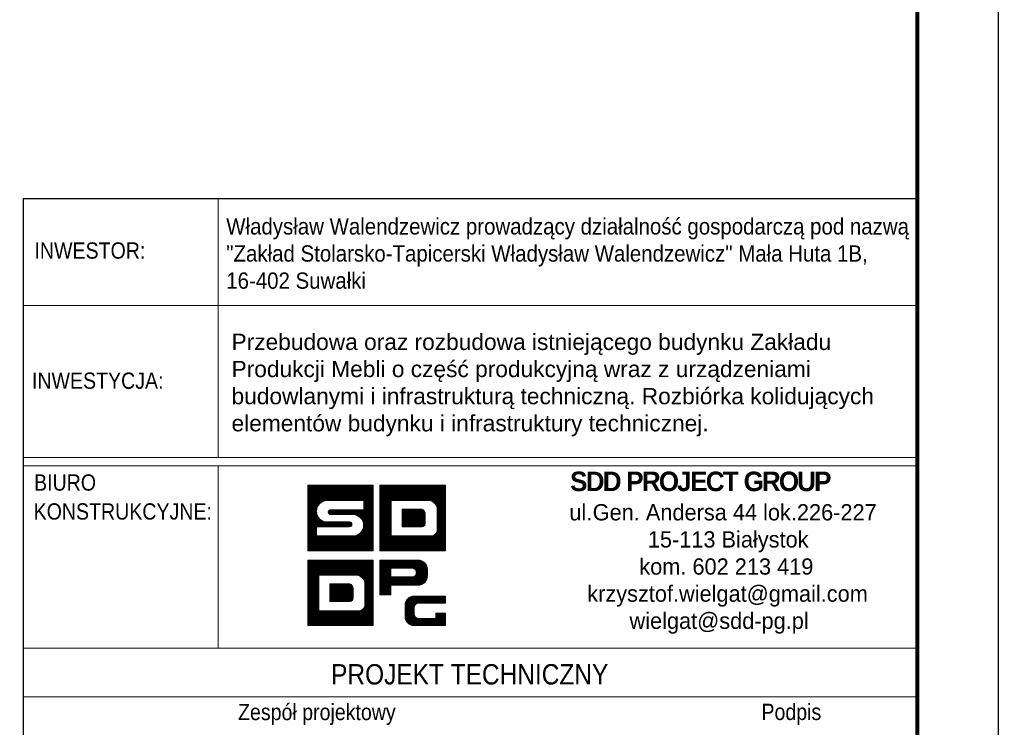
# Model space of a CAD drawing. Header units: millimetres. Extents: x 2297 to 3051, y 15557 to 16018.
# Tile 15 of 20: x 2929 to 3050, y 15630 to 15717. Entities that reach past the tile are written whole.
import ezdxf
from ezdxf.enums import TextEntityAlignment as Align

# ---------------------------------------------------------------- set-up
doc = ezdxf.new("R2010")
doc.units = ezdxf.units.MM
doc.header["$LTSCALE"] = 10
for name, color, linetype, lineweight in [('--- widok', 7, 'Continuous', 13), ('_RAMKA', 7, 'Continuous', 35), ('PS_DIM', 4, 'Continuous', 13)]:
    doc.layers.add(name, color=color, linetype=linetype, lineweight=lineweight)
doc.layers.add('_FORMATKA', color=8, linetype='Continuous', plot=False)
doc.layers.add('_tabelka', color=7, linetype='Continuous')
doc.styles.add('gil', font='txt', dxfattribs={"width": 0.9})

# ---------------------------------------------------------------- blocks, each defined once
blk = doc.blocks.new('tabela_rys')
at = {"layer": '_tabelka', "color": 251, "lineweight": 15}
for p, q in [((45.62, 123.55), (45.62, 91.73)), ((21.62, 110.45), (131.62, 110.45)), ((21.62, 91.73), (131.62, 91.73)), ((21.62, 91.73), (131.62, 91.73)), ((21.62, 91.73), (131.62, 91.73)), ((131.62, 90.73), (21.62, 90.73)), ((45.62, 68.32), (45.62, 90.73)), ((21.62, 68.32), (131.48, 68.32)), ((131.62, 62.32), (21.62, 62.32))]:
    blk.add_line(p, q, dxfattribs=at)
at = {"layer": '_tabelka', "color": 251, "lineweight": 30}
blk.add_lwpolyline([(131.62, 123.55), (21.62, 123.55), (21.62, 7.77), (131.62, 7.77)], close=True, dxfattribs=at)
at = {"layer": 'PS_DIM', "color": 12, "true_color": 0xc90603}
for p, q in [((56.62, 88.27), (56.68, 88.33)), ((56.62, 88.1), (56.84, 88.33)), ((56.62, 87.93), (57.01, 88.33)), ((56.62, 87.76), (57.18, 88.33)), ((56.62, 87.59), (57.35, 88.33)), ((56.62, 87.43), (57.52, 88.33)), ((56.62, 87.26), (57.69, 88.33)), ((56.62, 87.09), (57.86, 88.33)), ((56.62, 86.92), (58.02, 88.33)), ((56.62, 86.75), (58.19, 88.33)), ((56.62, 86.58), (58.36, 88.33)), ((56.62, 86.42), (58.53, 88.33)), ((56.62, 86.25), (58.7, 88.33)), ((56.62, 86.08), (58.87, 88.33)), ((56.62, 85.91), (59.03, 88.33)), ((56.62, 85.74), (59.2, 88.33)), ((56.62, 85.57), (59.37, 88.33)), ((56.62, 85.41), (59.54, 88.33)), ((56.62, 85.24), (59.71, 88.33)), ((56.62, 85.07), (59.88, 88.33)), ((56.62, 84.9), (60.04, 88.33)), ((56.62, 84.73), (60.21, 88.33)), ((56.62, 88.33), (64.68, 88.33)), ((56.62, 80.27), (56.62, 88.33)), ((58.28, 86.23), (60.38, 88.33)), ((58.6, 86.38), (60.55, 88.33)), ((58.82, 86.43), (60.72, 88.33)), ((59, 86.45), (60.89, 88.33)), ((59.17, 86.45), (61.05, 88.33)), ((59.34, 86.45), (61.22, 88.33)), ((59.51, 86.45), (61.39, 88.33)), ((59.68, 86.45), (61.56, 88.33)), ((59.85, 86.45), (61.73, 88.33)), ((60.01, 86.45), (61.9, 88.33)), ((60.18, 86.45), (62.06, 88.33)), ((60.35, 86.45), (62.23, 88.33)), ((60.52, 86.45), (62.4, 88.33)), ((60.69, 86.45), (62.57, 88.33)), ((60.86, 86.45), (62.74, 88.33)), ((61.02, 86.45), (62.91, 88.33)), ((61.19, 86.45), (63.07, 88.33)), ((61.36, 86.45), (63.24, 88.33)), ((61.53, 86.45), (63.41, 88.33)), ((61.7, 86.45), (63.58, 88.33)), ((61.87, 86.45), (63.75, 88.33)), ((62.04, 86.45), (63.92, 88.33)), ((62.2, 86.45), (64.09, 88.33)), ((62.37, 86.45), (64.25, 88.33)), ((62.54, 86.45), (64.42, 88.33)), ((62.71, 86.45), (64.59, 88.33)), ((62.88, 86.45), (64.68, 88.25)), ((63.05, 86.45), (64.68, 88.08)), ((63.21, 86.45), (64.68, 87.91)), ((63.38, 86.45), (64.68, 87.74)), ((63.51, 86.4), (64.68, 87.58)), ((63.51, 86.23), (64.68, 87.41)), ((63.51, 86.07), (64.68, 87.24)), ((64.68, 88.33), (64.68, 80.27)), ((65.5, 88.33), (73.56, 88.33)), ((65.5, 80.27), (65.5, 88.33)), ((65.5, 88.2), (65.63, 88.33)), ((65.5, 88.03), (65.8, 88.33)), ((65.5, 87.86), (65.97, 88.33)), ((65.5, 87.69), (66.14, 88.33)), ((65.5, 87.52), (66.3, 88.33)), ((65.5, 87.35), (66.47, 88.33)), ((65.5, 87.18), (66.64, 88.33)), ((65.5, 87.02), (66.81, 88.33)), ((65.5, 86.85), (66.98, 88.33)), ((65.5, 86.68), (67.15, 88.33)), ((65.5, 86.51), (67.31, 88.33)), ((65.5, 86.34), (67.48, 88.33)), ((65.5, 86.17), (67.65, 88.33)), ((65.5, 86.01), (67.82, 88.33)), ((65.5, 85.84), (67.99, 88.33)), ((65.5, 85.67), (68.16, 88.33)), ((65.5, 85.5), (68.32, 88.33)), ((65.5, 85.33), (68.49, 88.33)), ((65.5, 85.16), (68.66, 88.33)), ((66.95, 86.45), (68.83, 88.33)), ((67.12, 86.45), (69, 88.33)), ((67.28, 86.45), (69.17, 88.33)), ((67.45, 86.45), (69.33, 88.33)), ((67.62, 86.45), (69.5, 88.33)), ((67.79, 86.45), (69.67, 88.33)), ((67.96, 86.45), (69.84, 88.33)), ((68.13, 86.45), (70.01, 88.33)), ((68.29, 86.45), (70.18, 88.33)), ((68.46, 86.45), (70.34, 88.33)), ((68.63, 86.45), (70.51, 88.33)), ((68.8, 86.45), (70.68, 88.33)), ((68.97, 86.45), (70.85, 88.33)), ((69.14, 86.45), (71.02, 88.33)), ((69.31, 86.45), (71.19, 88.33)), ((69.47, 86.45), (71.35, 88.33)), ((69.64, 86.45), (71.52, 88.33)), ((69.81, 86.45), (71.69, 88.33)), ((69.98, 86.45), (71.86, 88.33)), ((70.15, 86.45), (72.03, 88.33)), ((70.32, 86.45), (72.2, 88.33)), ((70.48, 86.45), (72.37, 88.33)), ((70.65, 86.45), (72.53, 88.33)), ((70.82, 86.45), (72.7, 88.33)), ((70.99, 86.45), (72.87, 88.33)), ((71.16, 86.45), (73.04, 88.33)), ((71.33, 86.45), (73.21, 88.33)), ((71.49, 86.45), (73.38, 88.33)), ((71.66, 86.44), (73.54, 88.33)), ((71.79, 86.41), (73.56, 88.18)), ((71.91, 86.36), (73.56, 88.01)), ((72.02, 86.3), (73.56, 87.84)), ((72.12, 86.23), (73.56, 87.67)), ((72.21, 86.15), (73.56, 87.5)), ((72.29, 86.06), (73.56, 87.33)), ((73.56, 88.33), (73.56, 80.27)), ((63.51, 86.45), (59.01, 86.45)), ((62.84, 84.55), (64.68, 86.4)), ((62.94, 84.49), (64.68, 86.23)), ((63.04, 84.42), (64.68, 86.06)), ((63.51, 85.9), (64.68, 87.07)), ((63.51, 85.73), (64.68, 86.9)), ((63.51, 85.56), (64.68, 86.73)), ((63.51, 85.39), (64.68, 86.56)), ((63.51, 85.32), (63.51, 86.45)), ((65.5, 85), (66.88, 86.38)), ((65.5, 84.83), (66.88, 86.21)), ((65.5, 84.66), (66.88, 86.04)), ((66.88, 86.45), (66.88, 82.1)), ((71.64, 86.45), (66.88, 86.45)), ((66.88, 86.45), (66.88, 82.1)), ((68.1, 86.45), (66.88, 86.45)), ((71.64, 86.45), (68.43, 86.45)), ((72.36, 85.97), (73.56, 87.17)), ((72.43, 85.86), (73.56, 87)), ((72.48, 85.75), (73.56, 86.83)), ((72.52, 85.62), (73.56, 86.66)), ((72.54, 85.48), (73.56, 86.49)), ((72.55, 85.32), (73.56, 86.32)), ((72.55, 85.15), (73.56, 86.15)), ((56.62, 84.56), (57.91, 85.86)), ((56.62, 84.4), (57.76, 85.54)), ((56.62, 84.23), (57.71, 85.32)), ((56.62, 84.06), (57.69, 85.14)), ((56.62, 83.89), (57.7, 84.98)), ((56.62, 83.72), (57.73, 84.83)), ((59.14, 85.07), (59.39, 85.32)), ((59.16, 84.92), (59.56, 85.32)), ((59.22, 84.81), (59.73, 85.32)), ((59.32, 84.74), (59.9, 85.32)), ((59.44, 85.32), (63.51, 85.32)), ((59.47, 84.72), (60.07, 85.32)), ((59.64, 84.72), (60.24, 85.32)), ((59.81, 84.72), (60.41, 85.32)), ((59.97, 84.72), (60.57, 85.32)), ((60.14, 84.72), (60.74, 85.32)), ((60.31, 84.72), (60.91, 85.32)), ((60.48, 84.72), (61.08, 85.32)), ((60.65, 84.72), (61.25, 85.32)), ((60.82, 84.72), (61.42, 85.32)), ((60.98, 84.72), (61.58, 85.32)), ((61.15, 84.72), (61.75, 85.32)), ((61.32, 84.72), (61.92, 85.32)), ((61.49, 84.72), (62.09, 85.32)), ((61.66, 84.72), (62.26, 85.32)), ((61.83, 84.72), (62.43, 85.32)), ((61.99, 84.72), (62.59, 85.32)), ((62.16, 84.72), (62.76, 85.32)), ((62.32, 84.71), (62.93, 85.32)), ((62.47, 84.69), (63.1, 85.32)), ((62.6, 84.66), (63.27, 85.32)), ((62.72, 84.61), (63.44, 85.32)), ((63.12, 84.34), (64.68, 85.89)), ((63.2, 84.25), (64.68, 85.72)), ((63.28, 84.15), (64.68, 85.55)), ((63.34, 84.05), (64.68, 85.39)), ((63.4, 83.93), (64.68, 85.22)), ((63.44, 83.81), (64.68, 85.05)), ((63.48, 83.68), (64.68, 84.88)), ((65.5, 84.49), (66.88, 85.87)), ((65.5, 84.32), (66.88, 85.71)), ((65.5, 84.15), (66.88, 85.54)), ((65.5, 83.99), (66.88, 85.37)), ((65.5, 83.82), (66.88, 85.2)), ((65.5, 83.65), (66.88, 85.03)), ((65.5, 83.48), (66.88, 84.86)), ((68.24, 85.39), (68.24, 83.22)), ((70.68, 85.39), (68.24, 85.39)), ((68.24, 85.39), (68.24, 83.22)), ((70.68, 85.39), (68.24, 85.39)), ((68.24, 85.38), (68.25, 85.39)), ((68.24, 85.22), (68.42, 85.39)), ((68.24, 85.05), (68.59, 85.39)), ((68.24, 84.88), (68.76, 85.39)), ((68.24, 84.71), (68.93, 85.39)), ((68.24, 84.54), (69.09, 85.39)), ((68.24, 84.37), (69.26, 85.39)), ((68.24, 84.21), (69.43, 85.39)), ((68.24, 84.04), (69.6, 85.39)), ((68.24, 83.87), (69.77, 85.39)), ((68.24, 83.7), (69.94, 85.39)), ((68.24, 83.53), (70.1, 85.39)), ((68.24, 83.36), (70.27, 85.39)), ((68.27, 83.22), (70.44, 85.39)), ((68.43, 83.22), (70.61, 85.39)), ((68.6, 83.22), (70.75, 85.36)), ((68.77, 83.22), (70.85, 85.3)), ((68.94, 83.22), (70.94, 85.22)), ((69.11, 83.22), (71.01, 85.12)), ((69.28, 83.22), (71.06, 85)), ((69.44, 83.22), (71.08, 84.85)), ((71.08, 83.62), (71.08, 84.83)), ((71.08, 83.62), (71.08, 84.83)), ((72.55, 84.98), (73.56, 85.99)), ((72.55, 84.81), (73.56, 85.82)), ((72.55, 84.64), (73.56, 85.65)), ((72.55, 84.47), (73.56, 85.48)), ((72.55, 82.89), (72.55, 85.32)), ((72.55, 82.89), (72.55, 85.32)), ((72.55, 84.3), (73.56, 85.31)), ((72.55, 84.14), (73.56, 85.14)), ((72.55, 83.97), (73.56, 84.98)), ((72.55, 83.8), (73.56, 84.81)), ((56.62, 83.55), (57.77, 84.7)), ((56.62, 83.39), (57.81, 84.58)), ((56.62, 83.22), (57.87, 84.47)), ((56.62, 83.05), (57.94, 84.37)), ((56.62, 82.88), (58.01, 84.28)), ((56.62, 82.71), (58.09, 84.19)), ((56.62, 82.54), (58.18, 84.11)), ((56.62, 82.38), (58.28, 84.04)), ((56.62, 82.21), (58.39, 83.98)), ((57.8, 83.22), (58.5, 83.92)), ((57.97, 83.22), (58.62, 83.88)), ((58.14, 83.22), (58.76, 83.84)), ((58.31, 83.22), (58.91, 83.82)), ((58.47, 83.22), (59.07, 83.82)), ((58.64, 83.22), (59.24, 83.82)), ((58.81, 83.22), (59.41, 83.82)), ((58.98, 83.22), (59.58, 83.82)), ((59.01, 83.82), (61.76, 83.82)), ((59.15, 83.22), (59.75, 83.82)), ((59.32, 83.22), (59.92, 83.82)), ((62.19, 84.72), (59.44, 84.72)), ((59.48, 83.22), (60.08, 83.82)), ((59.65, 83.22), (60.25, 83.82)), ((59.82, 83.22), (60.42, 83.82)), ((59.99, 83.22), (60.59, 83.82)), ((60.16, 83.22), (60.76, 83.82)), ((60.33, 83.22), (60.93, 83.82)), ((60.49, 83.22), (61.09, 83.82)), ((60.66, 83.22), (61.26, 83.82)), ((60.83, 83.22), (61.43, 83.82)), ((61, 83.22), (61.6, 83.82)), ((61.07, 80.27), (64.68, 83.87)), ((61.17, 83.22), (61.77, 83.82)), ((61.24, 80.27), (64.68, 83.7)), ((61.34, 83.22), (61.9, 83.79)), ((61.5, 83.22), (61.99, 83.71)), ((61.67, 83.22), (62.05, 83.6)), ((63.15, 82.51), (64.68, 84.04)), ((63.42, 82.95), (64.68, 84.21)), ((63.49, 83.18), (64.68, 84.38)), ((63.5, 83.53), (64.68, 84.71)), ((63.51, 83.37), (64.68, 84.54)), ((65.5, 83.31), (66.88, 84.7)), ((65.5, 83.14), (66.88, 84.53)), ((65.5, 82.98), (66.88, 84.36)), ((65.5, 82.81), (66.88, 84.19)), ((65.5, 82.64), (66.88, 84.02)), ((65.5, 82.47), (66.88, 83.85)), ((65.5, 82.3), (66.88, 83.69)), ((69.61, 83.22), (71.08, 84.68)), ((69.78, 83.22), (71.08, 84.52)), ((69.95, 83.22), (71.08, 84.35)), ((70.12, 83.22), (71.08, 84.18)), ((70.29, 83.22), (71.08, 84.01)), ((70.45, 83.22), (71.08, 83.84)), ((70.62, 83.22), (71.08, 83.67)), ((72.47, 82.54), (73.56, 83.63)), ((72.54, 82.78), (73.56, 83.8)), ((72.55, 83.63), (73.56, 84.64)), ((72.55, 83.46), (73.56, 84.47)), ((72.55, 83.29), (73.56, 84.3)), ((72.55, 83.13), (73.56, 84.13)), ((72.55, 82.96), (73.56, 83.97)), ((56.62, 82.04), (57.69, 83.12)), ((56.62, 81.87), (57.69, 82.95)), ((56.62, 81.7), (57.69, 82.78)), ((56.62, 81.53), (57.69, 82.61)), ((56.62, 81.36), (57.69, 82.44)), ((61.76, 83.22), (57.69, 83.22)), ((57.69, 83.22), (57.69, 82.1)), ((60.91, 80.27), (63.09, 82.45)), ((61.41, 80.27), (64.68, 83.53)), ((61.58, 80.27), (64.68, 83.37)), ((61.75, 80.27), (64.68, 83.2)), ((61.86, 83.24), (62.05, 83.43)), ((61.92, 80.27), (64.68, 83.03)), ((62.08, 80.27), (64.68, 82.86)), ((62.25, 80.27), (64.68, 82.69)), ((62.42, 80.27), (64.68, 82.52)), ((65.5, 82.13), (66.88, 83.52)), ((65.5, 81.96), (66.88, 83.35)), ((65.5, 81.8), (66.88, 83.18)), ((65.5, 81.63), (66.88, 83.01)), ((65.5, 81.46), (66.88, 82.84)), ((65.5, 81.29), (66.88, 82.68)), ((65.5, 81.12), (66.88, 82.51)), ((68.24, 83.22), (70.68, 83.22)), ((68.24, 83.22), (70.68, 83.22)), ((70.36, 80.27), (73.56, 83.46)), ((70.53, 80.27), (73.56, 83.29)), ((70.7, 80.27), (73.56, 83.12)), ((70.81, 83.24), (71.06, 83.48)), ((70.87, 80.27), (73.56, 82.96)), ((71.04, 80.27), (73.56, 82.79)), ((71.21, 80.27), (73.56, 82.62)), ((71.37, 80.27), (73.56, 82.45)), ((56.62, 81.2), (57.69, 82.27)), ((56.62, 81.03), (57.69, 82.1)), ((56.62, 80.86), (57.85, 82.1)), ((56.62, 80.69), (58.02, 82.1)), ((56.62, 80.52), (58.19, 82.1)), ((56.62, 80.35), (58.36, 82.1)), ((56.7, 80.27), (58.53, 82.1)), ((56.86, 80.27), (58.7, 82.1)), ((57.03, 80.27), (58.86, 82.1)), ((57.2, 80.27), (59.03, 82.1)), ((57.37, 80.27), (59.2, 82.1)), ((57.54, 80.27), (59.37, 82.1)), ((57.69, 82.1), (62.19, 82.1)), ((57.71, 80.27), (59.54, 82.1)), ((57.87, 80.27), (59.71, 82.1)), ((58.04, 80.27), (59.87, 82.1)), ((58.21, 80.27), (60.04, 82.1)), ((58.38, 80.27), (60.21, 82.1)), ((58.55, 80.27), (60.38, 82.1)), ((58.72, 80.27), (60.55, 82.1)), ((58.89, 80.27), (60.72, 82.1)), ((59.05, 80.27), (60.88, 82.1)), ((59.22, 80.27), (61.05, 82.1)), ((59.39, 80.27), (61.22, 82.1)), ((59.56, 80.27), (61.39, 82.1)), ((59.73, 80.27), (61.56, 82.1)), ((59.9, 80.27), (61.73, 82.1)), ((60.06, 80.27), (61.89, 82.1)), ((60.23, 80.27), (62.06, 82.1)), ((60.4, 80.27), (62.23, 82.1)), ((60.57, 80.27), (62.42, 82.12)), ((60.74, 80.27), (62.65, 82.18)), ((62.59, 80.27), (64.68, 82.36)), ((62.76, 80.27), (64.68, 82.19)), ((62.93, 80.27), (64.68, 82.02)), ((63.09, 80.27), (64.68, 81.85)), ((63.26, 80.27), (64.68, 81.68)), ((63.43, 80.27), (64.68, 81.51)), ((63.6, 80.27), (64.68, 81.35)), ((63.77, 80.27), (64.68, 81.18)), ((65.5, 80.95), (66.88, 82.34)), ((65.5, 80.79), (66.88, 82.17)), ((65.5, 80.62), (66.98, 82.1)), ((65.5, 80.45), (67.14, 82.1)), ((65.5, 80.28), (67.31, 82.1)), ((65.65, 80.27), (67.48, 82.1)), ((65.82, 80.27), (67.65, 82.1)), ((65.99, 80.27), (67.82, 82.1)), ((66.15, 80.27), (67.99, 82.1)), ((66.32, 80.27), (68.15, 82.1)), ((66.49, 80.27), (68.32, 82.1)), ((66.66, 80.27), (68.49, 82.1)), ((66.83, 80.27), (68.66, 82.1)), ((66.88, 82.1), (71.64, 82.1)), ((66.88, 82.1), (71.64, 82.1)), ((67, 80.27), (68.83, 82.1)), ((67.17, 80.27), (69, 82.1)), ((67.33, 80.27), (69.16, 82.1)), ((67.5, 80.27), (69.33, 82.1)), ((67.67, 80.27), (69.5, 82.1)), ((67.84, 80.27), (69.67, 82.1)), ((68.01, 80.27), (69.84, 82.1)), ((68.18, 80.27), (70.01, 82.1)), ((68.34, 80.27), (70.17, 82.1)), ((68.51, 80.27), (70.34, 82.1)), ((68.68, 80.27), (70.51, 82.1)), ((68.85, 80.27), (70.68, 82.1)), ((69.02, 80.27), (70.85, 82.1)), ((69.19, 80.27), (71.02, 82.1)), ((69.35, 80.27), (71.19, 82.1)), ((69.52, 80.27), (71.35, 82.1)), ((69.69, 80.27), (71.52, 82.1)), ((69.86, 80.27), (71.69, 82.09)), ((70.03, 80.27), (71.86, 82.1)), ((70.2, 80.27), (72.11, 82.17)), ((71.54, 80.27), (73.56, 82.28)), ((71.71, 80.27), (73.56, 82.11)), ((71.88, 80.27), (73.56, 81.95)), ((72.05, 80.27), (73.56, 81.78)), ((72.22, 80.27), (73.56, 81.61)), ((72.38, 80.27), (73.56, 81.44)), ((72.55, 80.27), (73.56, 81.27)), ((64.68, 80.27), (56.62, 80.27)), ((63.94, 80.27), (64.68, 81.01)), ((64.1, 80.27), (64.68, 80.84)), ((64.27, 80.27), (64.68, 80.67)), ((64.44, 80.27), (64.68, 80.5)), ((64.61, 80.27), (64.68, 80.33)), ((73.56, 80.27), (65.5, 80.27)), ((72.72, 80.27), (73.56, 81.1)), ((72.89, 80.27), (73.56, 80.93)), ((73.06, 80.27), (73.56, 80.77)), ((73.23, 80.27), (73.56, 80.6)), ((73.4, 80.27), (73.56, 80.43)), ((56.62, 79.14), (64.68, 79.14)), ((56.62, 71.08), (56.62, 79.14)), ((56.62, 79.14), (64.68, 79.14)), ((56.62, 71.08), (56.62, 79.14)), ((56.62, 79.01), (56.75, 79.14)), ((56.62, 78.84), (56.92, 79.14)), ((56.62, 78.67), (57.09, 79.14)), ((56.62, 78.5), (57.25, 79.14)), ((56.62, 78.33), (57.42, 79.14)), ((56.62, 78.17), (57.59, 79.14)), ((56.62, 78), (57.76, 79.14)), ((56.62, 77.83), (57.93, 79.14)), ((56.62, 77.66), (58.1, 79.14)), ((56.62, 77.49), (58.27, 79.14)), ((56.62, 77.32), (58.43, 79.14)), ((56.62, 77.16), (58.6, 79.14)), ((56.62, 76.99), (58.77, 79.14)), ((56.62, 76.82), (58.94, 79.14)), ((56.62, 76.65), (59.11, 79.14)), ((56.62, 76.48), (59.28, 79.14)), ((56.62, 76.31), (59.44, 79.14)), ((56.62, 76.15), (59.61, 79.14)), ((56.62, 75.98), (59.78, 79.14)), ((58.07, 77.26), (59.95, 79.14)), ((58.24, 77.26), (60.12, 79.14)), ((58.4, 77.26), (60.29, 79.14)), ((58.57, 77.26), (60.45, 79.14)), ((58.74, 77.26), (60.62, 79.14)), ((58.91, 77.26), (60.79, 79.14)), ((59.08, 77.26), (60.96, 79.14)), ((59.25, 77.26), (61.13, 79.14)), ((59.41, 77.26), (61.3, 79.14)), ((59.58, 77.26), (61.46, 79.14)), ((59.75, 77.26), (61.63, 79.14)), ((59.92, 77.26), (61.8, 79.14)), ((60.09, 77.26), (61.97, 79.14)), ((60.26, 77.26), (62.14, 79.14)), ((60.42, 77.26), (62.31, 79.14)), ((60.59, 77.26), (62.47, 79.14)), ((60.76, 77.26), (62.64, 79.14)), ((60.93, 77.26), (62.81, 79.14)), ((61.1, 77.26), (62.98, 79.14)), ((61.27, 77.26), (63.15, 79.14)), ((61.44, 77.26), (63.32, 79.14)), ((61.6, 77.26), (63.48, 79.14)), ((61.77, 77.26), (63.65, 79.14)), ((61.94, 77.26), (63.82, 79.14)), ((62.11, 77.26), (63.99, 79.14)), ((62.28, 77.26), (64.16, 79.14)), ((62.45, 77.26), (64.33, 79.14)), ((62.61, 77.26), (64.5, 79.14)), ((62.78, 77.26), (64.66, 79.14)), ((62.91, 77.22), (64.68, 78.99)), ((63.03, 77.17), (64.68, 78.82)), ((64.68, 79.14), (64.68, 71.08)), ((64.68, 79.14), (64.68, 71.08)), ((63.14, 77.11), (64.68, 78.65)), ((63.24, 77.04), (64.68, 78.48)), ((63.33, 76.96), (64.68, 78.31)), ((63.41, 76.88), (64.68, 78.15)), ((63.48, 76.78), (64.68, 77.98)), ((63.55, 76.67), (64.68, 77.81)), ((63.6, 76.56), (64.68, 77.64)), ((56.62, 75.81), (58, 77.19)), ((56.62, 75.64), (58, 77.02)), ((56.62, 75.47), (58, 76.86)), ((56.62, 75.3), (58, 76.69)), ((56.62, 75.13), (58, 76.52)), ((56.62, 74.97), (58, 76.35)), ((58, 77.26), (58, 72.91)), ((62.76, 77.26), (58, 77.26)), ((58, 77.26), (58, 72.91)), ((62.76, 77.26), (58, 77.26)), ((58, 77.26), (58, 72.91)), ((62.76, 77.26), (58, 77.26)), ((63.64, 76.43), (64.68, 77.47)), ((63.66, 76.29), (64.68, 77.3)), ((63.67, 76.13), (64.68, 77.14)), ((63.67, 75.96), (64.68, 76.97)), ((63.67, 75.79), (64.68, 76.8)), ((63.67, 75.62), (64.68, 76.63)), ((63.67, 75.45), (64.68, 76.46)), ((56.62, 74.8), (58, 76.18)), ((56.62, 74.63), (58, 76.01)), ((56.62, 74.46), (58, 75.85)), ((56.62, 74.29), (58, 75.68)), ((56.62, 74.12), (58, 75.51)), ((56.62, 73.96), (58, 75.34)), ((56.62, 73.79), (58, 75.17)), ((59.36, 76.21), (59.36, 74.03)), ((61.8, 76.21), (59.36, 76.21)), ((59.36, 76.2), (59.37, 76.21)), ((59.36, 76.03), (59.54, 76.21)), ((59.36, 75.86), (59.71, 76.21)), ((59.36, 75.69), (59.88, 76.21)), ((59.36, 75.52), (60.05, 76.21)), ((59.36, 75.36), (60.21, 76.21)), ((59.36, 75.19), (60.38, 76.21)), ((59.36, 75.02), (60.55, 76.21)), ((59.36, 74.85), (60.72, 76.21)), ((59.36, 74.68), (60.89, 76.21)), ((59.36, 74.51), (61.06, 76.21)), ((59.36, 74.35), (61.22, 76.21)), ((59.36, 74.18), (61.39, 76.21)), ((59.36, 76.21), (59.36, 74.03)), ((61.8, 76.21), (59.36, 76.21)), ((59.36, 76.21), (59.36, 74.03)), ((61.8, 76.21), (59.36, 76.21)), ((59.39, 74.03), (61.56, 76.21)), ((59.55, 74.03), (61.73, 76.21)), ((59.72, 74.03), (61.87, 76.18)), ((59.89, 74.03), (61.97, 76.11)), ((60.06, 74.03), (62.06, 76.03)), ((60.23, 74.03), (62.13, 75.93)), ((60.4, 74.03), (62.18, 75.81)), ((60.56, 74.03), (62.2, 75.66)), ((60.73, 74.03), (62.2, 75.5)), ((60.9, 74.03), (62.2, 75.33)), ((61.07, 74.03), (62.2, 75.16)), ((62.2, 74.43), (62.2, 75.64)), ((62.2, 74.43), (62.2, 75.64)), ((62.2, 74.43), (62.2, 75.64)), ((63.67, 75.29), (64.68, 76.29)), ((63.67, 73.7), (63.67, 76.13)), ((63.67, 73.7), (63.67, 76.13)), ((63.67, 73.7), (63.67, 76.13)), ((63.67, 75.12), (64.68, 76.13)), ((63.67, 74.95), (64.68, 75.96)), ((63.67, 74.78), (64.68, 75.79)), ((63.67, 74.61), (64.68, 75.62)), ((63.67, 74.44), (64.68, 75.45)), ((63.67, 74.28), (64.68, 75.28)), ((63.67, 74.11), (64.68, 75.12)), ((56.62, 73.62), (58, 75)), ((56.62, 73.45), (58, 74.84)), ((56.62, 73.28), (58, 74.67)), ((56.62, 73.11), (58, 74.5)), ((56.62, 72.95), (58, 74.33)), ((56.62, 72.78), (58, 74.16)), ((56.62, 72.61), (58, 73.99)), ((59.36, 74.03), (61.8, 74.03)), ((59.36, 74.03), (61.8, 74.03)), ((59.36, 74.03), (61.8, 74.03)), ((61.24, 74.03), (62.2, 74.99)), ((61.41, 74.03), (62.2, 74.82)), ((61.48, 71.08), (64.68, 74.27)), ((61.57, 74.03), (62.2, 74.65)), ((61.65, 71.08), (64.68, 74.1)), ((61.74, 74.03), (62.2, 74.49)), ((61.82, 71.08), (64.68, 73.94)), ((61.93, 74.05), (62.18, 74.29)), ((63.59, 73.35), (64.68, 74.44)), ((63.66, 73.59), (64.68, 74.61)), ((63.67, 73.94), (64.68, 74.95)), ((63.67, 73.77), (64.68, 74.78)), ((56.62, 72.44), (58, 73.82)), ((56.62, 72.27), (58, 73.66)), ((56.62, 72.1), (58, 73.49)), ((56.62, 71.94), (58, 73.32)), ((56.62, 71.77), (58, 73.15)), ((56.62, 71.6), (58, 72.98)), ((56.62, 71.43), (58.1, 72.91)), ((56.62, 71.26), (58.26, 72.91)), ((56.62, 71.09), (58.43, 72.91)), ((56.77, 71.08), (58.6, 72.91)), ((56.94, 71.08), (58.77, 72.91)), ((57.11, 71.08), (58.94, 72.91)), ((57.27, 71.08), (59.11, 72.91)), ((57.44, 71.08), (59.27, 72.91)), ((57.61, 71.08), (59.44, 72.91)), ((57.78, 71.08), (59.61, 72.91)), ((57.95, 71.08), (59.78, 72.91)), ((58, 72.91), (62.76, 72.91)), ((58, 72.91), (62.76, 72.91)), ((58, 72.91), (62.76, 72.91)), ((58.12, 71.08), (59.95, 72.91)), ((58.28, 71.08), (60.12, 72.91)), ((58.45, 71.08), (60.28, 72.91)), ((58.62, 71.08), (60.45, 72.91)), ((58.79, 71.08), (60.62, 72.91)), ((58.96, 71.08), (60.79, 72.91)), ((59.13, 71.08), (60.96, 72.91)), ((59.3, 71.08), (61.13, 72.91)), ((59.46, 71.08), (61.29, 72.91)), ((59.63, 71.08), (61.46, 72.91)), ((59.8, 71.08), (61.63, 72.91)), ((59.97, 71.08), (61.8, 72.91)), ((60.14, 71.08), (61.97, 72.91)), ((60.31, 71.08), (62.14, 72.91)), ((60.47, 71.08), (62.3, 72.91)), ((60.64, 71.08), (62.47, 72.91)), ((60.81, 71.08), (62.64, 72.91)), ((60.98, 71.08), (62.81, 72.9)), ((61.15, 71.08), (62.98, 72.91)), ((61.32, 71.08), (63.22, 72.99)), ((61.99, 71.08), (64.68, 73.77)), ((62.16, 71.08), (64.68, 73.6)), ((62.33, 71.08), (64.68, 73.43)), ((62.49, 71.08), (64.68, 73.26)), ((62.66, 71.08), (64.68, 73.09)), ((62.83, 71.08), (64.68, 72.93)), ((63, 71.08), (64.68, 72.76)), ((63.17, 71.08), (64.68, 72.59)), ((63.34, 71.08), (64.68, 72.42)), ((63.5, 71.08), (64.68, 72.25)), ((63.67, 71.08), (64.68, 72.08)), ((63.84, 71.08), (64.68, 71.92)), ((64.01, 71.08), (64.68, 71.75)), ((64.18, 71.08), (64.68, 71.58)), ((64.68, 71.08), (56.62, 71.08)), ((64.68, 71.08), (56.62, 71.08)), ((64.35, 71.08), (64.68, 71.41)), ((64.51, 71.08), (64.68, 71.24))]:
    blk.add_line(p, q, dxfattribs=at)
at = {"layer": 'PS_DIM', "color": 18, "true_color": 0x000000}
for p, q in [((65.5, 79.11), (65.53, 79.14)), ((65.5, 78.95), (65.69, 79.14)), ((65.5, 78.79), (65.85, 79.14)), ((65.5, 78.63), (66.01, 79.14)), ((65.5, 78.47), (66.17, 79.14)), ((65.5, 78.31), (66.33, 79.14)), ((65.5, 78.15), (66.49, 79.14)), ((65.5, 77.99), (66.65, 79.14)), ((65.5, 77.83), (66.81, 79.14)), ((65.5, 77.67), (66.97, 79.14)), ((65.5, 77.51), (67.13, 79.14)), ((65.5, 77.35), (67.29, 79.14)), ((65.5, 77.19), (67.45, 79.14)), ((65.5, 77.03), (67.61, 79.14)), ((65.5, 76.87), (67.77, 79.14)), ((65.5, 79.14), (65.5, 74.87)), ((70.17, 79.14), (65.5, 79.14)), ((66.92, 78.12), (67.93, 79.14)), ((67.08, 78.12), (68.09, 79.14)), ((67.23, 78.12), (68.25, 79.14)), ((67.39, 78.12), (68.41, 79.14)), ((67.55, 78.12), (68.57, 79.14)), ((67.71, 78.12), (68.73, 79.14)), ((67.87, 78.12), (68.89, 79.14)), ((68.03, 78.12), (69.05, 79.14)), ((68.19, 78.12), (69.21, 79.14)), ((68.35, 78.12), (69.37, 79.14)), ((68.51, 78.12), (69.53, 79.14)), ((68.67, 78.12), (69.69, 79.14)), ((68.83, 78.12), (69.85, 79.14)), ((68.99, 78.12), (70.01, 79.14)), ((69.15, 78.12), (70.17, 79.14)), ((69.31, 78.12), (70.32, 79.13)), ((69.47, 78.12), (70.45, 79.11)), ((69.62, 78.11), (70.58, 79.07)), ((69.74, 78.07), (70.69, 79.02)), ((69.83, 78), (70.79, 78.96)), ((69.9, 77.91), (70.89, 78.9)), ((69.96, 77.81), (70.97, 78.83)), ((69.98, 77.67), (71.05, 78.74)), ((65.5, 76.71), (66.86, 78.07)), ((65.5, 76.55), (66.86, 77.91)), ((65.5, 76.39), (66.86, 77.75)), ((65.5, 76.23), (66.86, 77.59)), ((66.86, 78.12), (66.86, 77.06)), ((69.51, 78.12), (66.86, 78.12)), ((68.84, 76.05), (71.24, 78.46)), ((69, 76.05), (71.29, 78.34)), ((69.16, 76.05), (71.33, 78.22)), ((69.32, 76.05), (71.35, 78.08)), ((69.48, 76.05), (71.36, 77.93)), ((69.64, 76.05), (71.36, 77.77)), ((69.8, 76.05), (71.36, 77.61)), ((69.91, 77.28), (71.19, 78.56)), ((69.98, 77.52), (71.13, 78.66)), ((69.99, 77.54), (69.99, 77.65)), ((71.36, 77.23), (71.36, 77.95)), ((65.5, 76.07), (66.86, 77.43)), ((65.5, 75.91), (66.86, 77.27)), ((65.5, 75.75), (66.86, 77.11)), ((65.5, 75.59), (66.97, 77.06)), ((65.5, 75.43), (67.13, 77.06)), ((65.5, 75.27), (67.29, 77.06)), ((65.5, 75.11), (67.45, 77.06)), ((65.5, 74.95), (67.61, 77.06)), ((65.58, 74.87), (67.77, 77.06)), ((66.86, 77.06), (69.51, 77.06)), ((66.92, 76.05), (67.93, 77.06)), ((67.08, 76.05), (68.09, 77.06)), ((67.24, 76.05), (68.25, 77.06)), ((67.4, 76.05), (68.41, 77.06)), ((67.56, 76.05), (68.57, 77.06)), ((67.72, 76.05), (68.73, 77.06)), ((67.88, 76.05), (68.89, 77.06)), ((68.04, 76.05), (69.05, 77.06)), ((68.2, 76.05), (69.21, 77.06)), ((68.36, 76.05), (69.37, 77.06)), ((68.52, 76.05), (69.53, 77.06)), ((68.68, 76.05), (69.77, 77.14)), ((69.96, 76.05), (71.36, 77.45)), ((70.12, 76.05), (71.36, 77.29)), ((70.28, 76.05), (71.35, 77.12)), ((70.48, 76.09), (71.32, 76.93)), ((70.75, 76.2), (71.21, 76.66)), ((65.74, 74.87), (66.86, 75.99)), ((65.9, 74.87), (66.86, 75.83)), ((66.06, 74.87), (66.86, 75.67)), ((66.22, 74.87), (66.86, 75.51)), ((66.38, 74.87), (66.86, 75.35)), ((66.54, 74.87), (66.86, 75.19)), ((66.86, 74.87), (66.86, 76.05)), ((66.86, 76.05), (70.17, 76.05)), ((65.5, 74.87), (66.86, 74.87)), ((66.7, 74.87), (66.86, 75.03)), ((68.6, 73.62), (69.68, 74.7)), ((68.6, 73.45), (69.85, 74.7)), ((68.6, 73.28), (70.02, 74.7)), ((68.6, 73.11), (70.19, 74.7)), ((68.6, 72.94), (70.36, 74.7)), ((68.6, 72.77), (70.53, 74.7)), ((68.6, 72.61), (70.69, 74.7)), ((68.6, 72.44), (70.86, 74.7)), ((68.61, 73.8), (69.5, 74.69)), ((68.69, 74.04), (69.26, 74.61)), ((73.56, 74.7), (69.7, 74.7)), ((70.14, 73.82), (71.03, 74.7)), ((70.33, 73.83), (71.2, 74.7)), ((70.5, 73.83), (71.37, 74.7)), ((70.67, 73.83), (71.54, 74.7)), ((70.83, 73.83), (71.7, 74.7)), ((71, 73.83), (71.87, 74.7)), ((71.17, 73.83), (72.04, 74.7)), ((71.34, 73.83), (72.21, 74.7)), ((71.51, 73.83), (72.38, 74.7)), ((71.68, 73.83), (72.55, 74.7)), ((71.85, 73.83), (72.71, 74.7)), ((72.01, 73.83), (72.88, 74.7)), ((72.18, 73.83), (73.05, 74.7)), ((72.35, 73.83), (73.22, 74.7)), ((72.52, 73.83), (73.39, 74.7)), ((72.69, 73.83), (73.56, 74.7)), ((72.86, 73.83), (73.56, 74.54)), ((73.02, 73.83), (73.56, 74.37)), ((73.19, 73.83), (73.56, 74.2)), ((73.36, 73.83), (73.56, 74.03)), ((73.56, 73.83), (73.56, 74.7)), ((68.6, 73.6), (68.6, 72.18)), ((68.6, 72.27), (69.74, 73.42)), ((68.6, 72.1), (69.73, 73.23)), ((68.62, 71.95), (69.73, 73.06)), ((68.65, 71.82), (69.73, 72.9)), ((68.7, 71.7), (69.73, 72.73)), ((69.73, 72.49), (69.73, 73.28)), ((70.28, 73.83), (73.56, 73.83)), ((73.53, 73.83), (73.56, 73.87)), ((68.76, 71.59), (69.73, 72.56)), ((68.83, 71.5), (69.74, 72.4)), ((68.91, 71.41), (69.77, 72.27)), ((69, 71.33), (69.84, 72.16)), ((69.1, 71.25), (69.92, 72.07)), ((69.2, 71.19), (70.02, 72)), ((69.32, 71.14), (70.14, 71.96)), ((69.45, 71.1), (70.29, 71.94)), ((69.6, 71.08), (70.45, 71.94)), ((69.76, 71.08), (70.62, 71.94)), ((69.93, 71.08), (70.79, 71.94)), ((70.1, 71.08), (70.96, 71.94)), ((70.27, 71.08), (71.13, 71.94)), ((72.4, 71.94), (70.28, 71.94)), ((70.44, 71.08), (71.3, 71.94)), ((70.6, 71.08), (71.46, 71.94)), ((70.77, 71.08), (71.63, 71.94)), ((70.94, 71.08), (71.8, 71.94)), ((71.11, 71.08), (71.97, 71.94)), ((71.28, 71.08), (72.14, 71.94)), ((71.45, 71.08), (72.31, 71.94)), ((71.61, 71.08), (73.16, 72.62)), ((71.78, 71.08), (73.32, 72.62)), ((71.95, 71.08), (73.49, 72.62)), ((72.12, 71.08), (73.56, 72.52)), ((72.29, 71.08), (73.56, 72.35)), ((72.4, 72.54), (72.48, 72.62)), ((72.4, 72.37), (72.65, 72.62)), ((72.4, 72.2), (72.82, 72.62)), ((72.4, 72.03), (72.99, 72.62)), ((73.56, 72.62), (72.4, 72.62)), ((72.4, 72.62), (72.4, 71.94)), ((72.46, 71.08), (73.56, 72.18)), ((72.62, 71.08), (73.56, 72.01)), ((72.79, 71.08), (73.56, 71.84)), ((72.96, 71.08), (73.56, 71.68)), ((73.13, 71.08), (73.56, 71.51)), ((73.56, 71.08), (73.56, 72.62)), ((69.7, 71.08), (73.56, 71.08)), ((73.3, 71.08), (73.56, 71.34)), ((73.47, 71.08), (73.56, 71.17))]:
    blk.add_line(p, q, dxfattribs=at)
at = {"layer": 'PS_DIM', "color": 12, "true_color": 0xc90603}
for centre, radius, start, end in [((59.01, 85.13), 1.31, 90, 270), ((71.43, 85.34), 1.12, 358.8688, 78.9457), ((71.43, 85.34), 1.12, 358.8688, 78.9457), ((59.44, 85.02), 0.3, 90, 270), ((70.48, 84.83), 0.597, 360, 70.5288), ((70.48, 84.83), 0.597, 360, 70.5288), ((61.76, 83.52), 0.3, 270, 90), ((62.19, 83.41), 1.31, 270, 90), ((70.68, 83.62), 0.398, 270, 360), ((70.68, 83.62), 0.398, 270, 0), ((71.75, 82.9), 0.806, 262.7652, 359.6781), ((71.75, 82.9), 0.806, 262.7652, 359.6781), ((62.55, 76.16), 1.12, 358.8688, 78.9457), ((62.55, 76.16), 1.12, 358.8688, 78.9457), ((62.55, 76.16), 1.12, 358.8688, 78.9457), ((61.6, 75.64), 0.597, 360, 70.5288), ((61.6, 75.64), 0.597, 360, 70.5288), ((61.6, 75.64), 0.597, 360, 70.5288), ((61.8, 74.43), 0.398, 270, 360), ((61.8, 74.43), 0.398, 270, 360), ((61.8, 74.43), 0.398, 270, 0), ((62.87, 73.71), 0.806, 262.7652, 359.6781), ((62.87, 73.71), 0.806, 262.7652, 359.6781), ((62.87, 73.71), 0.806, 262.7652, 359.6781)]:
    blk.add_arc(centre, radius, start, end, dxfattribs=at)
at = {"layer": 'PS_DIM', "color": 18, "true_color": 0x000000}
for centre, radius, start, end in [((70.17, 77.95), 1.19, 0, 90), ((69.51, 77.65), 0.475, 0, 89.972), ((69.51, 77.54), 0.475, 270, 0), ((70.17, 77.23), 1.19, 270, 0), ((69.7, 73.6), 1.1, 90, 180), ((70.28, 73.28), 0.55, 90, 180), ((69.7, 72.18), 1.1, 180, 270), ((70.28, 72.49), 0.55, 180, 270)]:
    blk.add_arc(centre, radius, start, end, dxfattribs=at)
at = {"layer": '--- widok', "ltscale": 0.5, "insert": (47.25, 106.96, 0.43), "char_height": 2, "width": 80.3878, "attachment_point": 1}
blk.add_mtext('{\\fArial|b0|i0|c238|p34;\\C0;Prze\\fArial|b0|i0|c0|p34;b\\fArial|b0|i0|c238|p34;u\\fArial|b0|i0|c0|p34;dowa o\\fArial|b0|i0|c238|p34;r\\fArial|b0|i0|c0|p34;a\\fArial|b0|i0|c238|p34;z\\fArial|b0|i0|c0|p34; \\fArial|b0|i0|c238|p34;r\\fArial|b0|i0|c0|p34;o\\fArial|b0|i0|c238|p34;z\\fArial|b0|i0|c0|p34;b\\fArial|b0|i0|c238|p34;u\\fArial|b0|i0|c0|p34;dowa \\fArial|b0|i0|c238|p34;ist\\fArial|b0|i0|c0|p34;n\\fArial|b0|i0|c238|p34;ieją\\fArial|b0|i0|c0|p34;c\\fArial|b0|i0|c238|p34;eg\\fArial|b0|i0|c0|p34;o b\\fArial|b0|i0|c238|p34;u\\fArial|b0|i0|c0|p34;d\\fArial|b0|i0|c238|p34;y\\fArial|b0|i0|c0|p34;n\\fArial|b0|i0|c238|p34;ku\\fArial|b0|i0|c0|p34; \\fArial|b0|i0|c238|p34;Z\\fArial|b0|i0|c0|p34;a\\fArial|b0|i0|c238|p34;kł\\fArial|b0|i0|c0|p34;ad\\fArial|b0|i0|c238|p34;u\\fArial|b0|i0|c0|p34; \\fArial|b0|i0|c238|p34;Pr\\fArial|b0|i0|c0|p34;od\\fArial|b0|i0|c238|p34;uk\\fArial|b0|i0|c0|p34;c\\fArial|b0|i0|c238|p34;ji\\fArial|b0|i0|c0|p34; \\fArial|b0|i0|c238|p34;Me\\fArial|b0|i0|c0|p34;b\\fArial|b0|i0|c238|p34;li\\fArial|b0|i0|c0|p34; o c\\fArial|b0|i0|c238|p34;zęść\\fArial|b0|i0|c0|p34; \\fArial|b0|i0|c238|p34;pr\\fArial|b0|i0|c0|p34;od\\fArial|b0|i0|c238|p34;uk\\fArial|b0|i0|c0|p34;c\\fArial|b0|i0|c238|p34;yj\\fArial|b0|i0|c0|p34;n\\fArial|b0|i0|c238|p34;ą\\fArial|b0|i0|c0|p34; w\\fArial|b0|i0|c238|p34;r\\fArial|b0|i0|c0|p34;a\\fArial|b0|i0|c238|p34;z\\fArial|b0|i0|c0|p34; \\fArial|b0|i0|c238|p34;z\\fArial|b0|i0|c0|p34; \\fArial|b0|i0|c238|p34;urzą\\fArial|b0|i0|c0|p34;d\\fArial|b0|i0|c238|p34;ze\\fArial|b0|i0|c0|p34;n\\fArial|b0|i0|c238|p34;i\\fArial|b0|i0|c0|p34;a\\fArial|b0|i0|c238|p34;mi\\fArial|b0|i0|c0|p34; b\\fArial|b0|i0|c238|p34;u\\fArial|b0|i0|c0|p34;dow\\fArial|b0|i0|c238|p34;l\\fArial|b0|i0|c0|p34;an\\fArial|b0|i0|c238|p34;ymi\\fArial|b0|i0|c0|p34; \\fArial|b0|i0|c238|p34;i\\fArial|b0|i0|c0|p34; \\fArial|b0|i0|c238|p34;i\\fArial|b0|i0|c0|p34;n\\fArial|b0|i0|c238|p34;fr\\fArial|b0|i0|c0|p34;a\\fArial|b0|i0|c238|p34;strukturą\\fArial|b0|i0|c0|p34; \\fArial|b0|i0|c238|p34;te\\fArial|b0|i0|c0|p34;c\\fArial|b0|i0|c238|p34;h\\fArial|b0|i0|c0|p34;n\\fArial|b0|i0|c238|p34;i\\fArial|b0|i0|c0|p34;c\\fArial|b0|i0|c238|p34;z\\fArial|b0|i0|c0|p34;n\\fArial|b0|i0|c238|p34;ą\\fArial|b0|i0|c0|p34;. \\fArial|b0|i0|c238|p34;R\\fArial|b0|i0|c0|p34;o\\fArial|b0|i0|c238|p34;z\\fArial|b0|i0|c0|p34;b\\fArial|b0|i0|c238|p34;iórk\\fArial|b0|i0|c0|p34;a \\fArial|b0|i0|c238|p34;k\\fArial|b0|i0|c0|p34;o\\fArial|b0|i0|c238|p34;li\\fArial|b0|i0|c0|p34;d\\fArial|b0|i0|c238|p34;ują\\fArial|b0|i0|c0|p34;c\\fArial|b0|i0|c238|p34;y\\fArial|b0|i0|c0|p34;c\\fArial|b0|i0|c238|p34;h\\fArial|b0|i0|c0|p34; \\fArial|b0|i0|c238|p34;eleme\\fArial|b0|i0|c0|p34;n\\fArial|b0|i0|c238|p34;tó\\fArial|b0|i0|c0|p34;w b\\fArial|b0|i0|c238|p34;u\\fArial|b0|i0|c0|p34;d\\fArial|b0|i0|c238|p34;y\\fArial|b0|i0|c0|p34;n\\fArial|b0|i0|c238|p34;ku\\fArial|b0|i0|c0|p34; \\fArial|b0|i0|c238|p34;i\\fArial|b0|i0|c0|p34; \\fArial|b0|i0|c238|p34;i\\fArial|b0|i0|c0|p34;n\\fArial|b0|i0|c238|p34;fr\\fArial|b0|i0|c0|p34;a\\fArial|b0|i0|c238|p34;struktury\\fArial|b0|i0|c0|p34; \\fArial|b0|i0|c238|p34;te\\fArial|b0|i0|c0|p34;c\\fArial|b0|i0|c238|p34;h\\fArial|b0|i0|c0|p34;n\\fArial|b0|i0|c238|p34;i\\fArial|b0|i0|c0|p34;c\\fArial|b0|i0|c238|p34;z\\fArial|b0|i0|c0|p34;n\\fArial|b0|i0|c238|p34;ej\\fArial|b0|i0|c0|p34;.}', dxfattribs=at)
at = {"layer": '_tabelka', "color": 12, "style": 'gil', "width": 0.9}
for s, height, p in [('INWESTOR:', 2, (29.83, 117.19)), ('INWESTYCJA:', 2, (30.79, 101.19)), ('BIURO', 2, (26.77, 88.67)), ('KONSTRUKCYJNE:', 2, (33.87, 85.11)), ('PROJEKT TECHNICZNY', 2.5, (76.55, 65.09))]:
    blk.add_text(s, height=height, dxfattribs=at).set_placement(p, align=Align.MIDDLE)
at = {"layer": '_tabelka', "color": 251, "style": 'gil', "width": 0.9}
for s, p in [('Zespół projektowy', (57.75, 60.22)), ('Podpis', (116.12, 60.22))]:
    blk.add_text(s, height=2, dxfattribs=at).set_placement(p, align=Align.MIDDLE)
at = {"layer": '_tabelka', "color": 7, "style": 'gil'}
for s, width, gutter_width, heights, insert, char_height, attachment_point in [('{\\fArial|b0|i0|c0|p34;\\C256;W\\fArial|b0|i0|c238|p34;ł\\fArial|b0|i0|c0|p34;ad\\fArial|b0|i0|c238|p34;ysł\\fArial|b0|i0|c0|p34;aw Wa\\fArial|b0|i0|c238|p34;le\\fArial|b0|i0|c0|p34;nd\\fArial|b0|i0|c238|p34;ze\\fArial|b0|i0|c0|p34;w\\fArial|b0|i0|c238|p34;i\\fArial|b0|i0|c0|p34;c\\fArial|b0|i0|c238|p34;z\\fArial|b0|i0|c0|p34;\\~\\fArial|b0|i0|c238|p34;pr\\fArial|b0|i0|c0|p34;owad\\fArial|b0|i0|c238|p34;zą\\fArial|b0|i0|c0|p34;c\\fArial|b0|i0|c238|p34;y\\fArial|b0|i0|c0|p34; d\\fArial|b0|i0|c238|p34;zi\\fArial|b0|i0|c0|p34;a\\fArial|b0|i0|c238|p34;ł\\fArial|b0|i0|c0|p34;a\\fArial|b0|i0|c238|p34;l\\fArial|b0|i0|c0|p34;no\\fArial|b0|i0|c238|p34;ść\\fArial|b0|i0|c0|p34; \\fArial|b0|i0|c238|p34;g\\fArial|b0|i0|c0|p34;o\\fArial|b0|i0|c238|p34;sp\\fArial|b0|i0|c0|p34;oda\\fArial|b0|i0|c238|p34;r\\fArial|b0|i0|c0|p34;c\\fArial|b0|i0|c238|p34;zą\\fArial|b0|i0|c0|p34; \\fArial|b0|i0|c238|p34;p\\fArial|b0|i0|c0|p34;od na\\fArial|b0|i0|c238|p34;z\\fArial|b0|i0|c0|p34;w\\fArial|b0|i0|c238|p34;ą\\fArial|b0|i0|c0|p34; \\fArial|b0|i0|c238|p34;"Z\\fArial|b0|i0|c0|p34;a\\fArial|b0|i0|c238|p34;kł\\fArial|b0|i0|c0|p34;ad \\fArial|b0|i0|c238|p34;St\\fArial|b0|i0|c0|p34;o\\fArial|b0|i0|c238|p34;l\\fArial|b0|i0|c0|p34;a\\fArial|b0|i0|c238|p34;rsk\\fArial|b0|i0|c0|p34;o-\\fArial|b0|i0|c238|p34;T\\fArial|b0|i0|c0|p34;a\\fArial|b0|i0|c238|p34;pi\\fArial|b0|i0|c0|p34;c\\fArial|b0|i0|c238|p34;erski\\fArial|b0|i0|c0|p34; W\\fArial|b0|i0|c238|p34;ł\\fArial|b0|i0|c0|p34;ad\\fArial|b0|i0|c238|p34;ysł\\fArial|b0|i0|c0|p34;aw Wa\\fArial|b0|i0|c238|p34;le\\fArial|b0|i0|c0|p34;nd\\fArial|b0|i0|c238|p34;ze\\fArial|b0|i0|c0|p34;w\\fArial|b0|i0|c238|p34;i\\fArial|b0|i0|c0|p34;c\\fArial|b0|i0|c238|p34;z"\\fArial|b0|i0|c0|p34; \\fArial|b0|i0|c238|p34;M\\fArial|b0|i0|c0|p34;a\\fArial|b0|i0|c238|p34;ł\\fArial|b0|i0|c0|p34;a \\fArial|b0|i0|c238|p34;Hut\\fArial|b0|i0|c0|p34;a \\fArial|b0|i0|c238|p34;1\\fArial|b0|i0|c0|p34;B\\fArial|b0|i0|c238|p34;, \\P16-402 Suwałki}', 87.5522, 12.5, [51.49], (46.6, 116.81), 2, 4), ('{\\fGill Sans MT|b1|i0|c238|p34;\\H0.96x;\\W1;\\T0.9;\\C12;         SDD \\C7;PROJECT GROUP\\fGill Sans MT|b0|i0|c238|p34;\\P\\pi7.1307;\\H0.83333x;\\T1;ul.^IGen. Andersa 44 lok.226-227\\P\\pi16.782;15-113 Białystok\\P\\pi15.736;kom. 602 213 419\\P\\pi9.3298;krzysztof.wielgat@gmail.com\\P       wielgat@\\C12;sdd-pg\\C7;.pl}', 50.3067, 15, [27.85], (81.68, 90.01), 2.5, 1)]:
    blk.add_mtext_dynamic_manual_height_columns(s, width=width, gutter_width=gutter_width, heights=heights, dxfattribs=dict(at, insert=insert, char_height=char_height, attachment_point=attachment_point))
at = {"layer": '_tabelka', "color": 7, "style": 'gil', "width": 0.9}
for p in [(47.79, 34.83), (47.79, 30.29), (47.79, 26.06)]:
    blk.add_attdef('NAZWA_RYS:', text='', height=2.5, dxfattribs=at).set_placement(p, align=Align.MIDDLE_LEFT)
blk.add_attdef('FORMAT', text='', height=2.5, dxfattribs=at).set_placement((33.12, 15.91), align=Align.MIDDLE)
at = {"layer": '_tabelka', "color": 7, "style": 'gil', "width": 0.9, "flags": 8}
for tag, p in [('DATA', (61.11, 15.91)), ('SKALA', (87.85, 15.91)), ('NR_RYSUNKU', (117.18, 15.91))]:
    blk.add_attdef(tag, text='', height=2.5, dxfattribs=at).set_placement(p, align=Align.MIDDLE)

msp = doc.modelspace()

# ---------------------------------------------------------------- linework, layer by layer
at = {"layer": '_FORMATKA', "lineweight": -3}
msp.add_lwpolyline([(2299.35, 15569.32), (3049.35, 15569.32), (3049.35, 15989.32), (2299.35, 15989.32)], close=True, dxfattribs=at)
at = {"layer": '_RAMKA', "lineweight": -3, "const_width": 0.5}
msp.add_lwpolyline([(2329.35, 15579.32), (3039.35, 15579.32), (3039.35, 15979.32), (2329.35, 15979.32)], close=True, dxfattribs=at)

# ---------------------------------------------------------------- block references
at = {"layer": 'PS_DIM', "color": 7}
msp.add_blockref('tabela_rys', (2907.74, 15571.55), dxfattribs=at)

doc.saveas('drawing.dxf')
